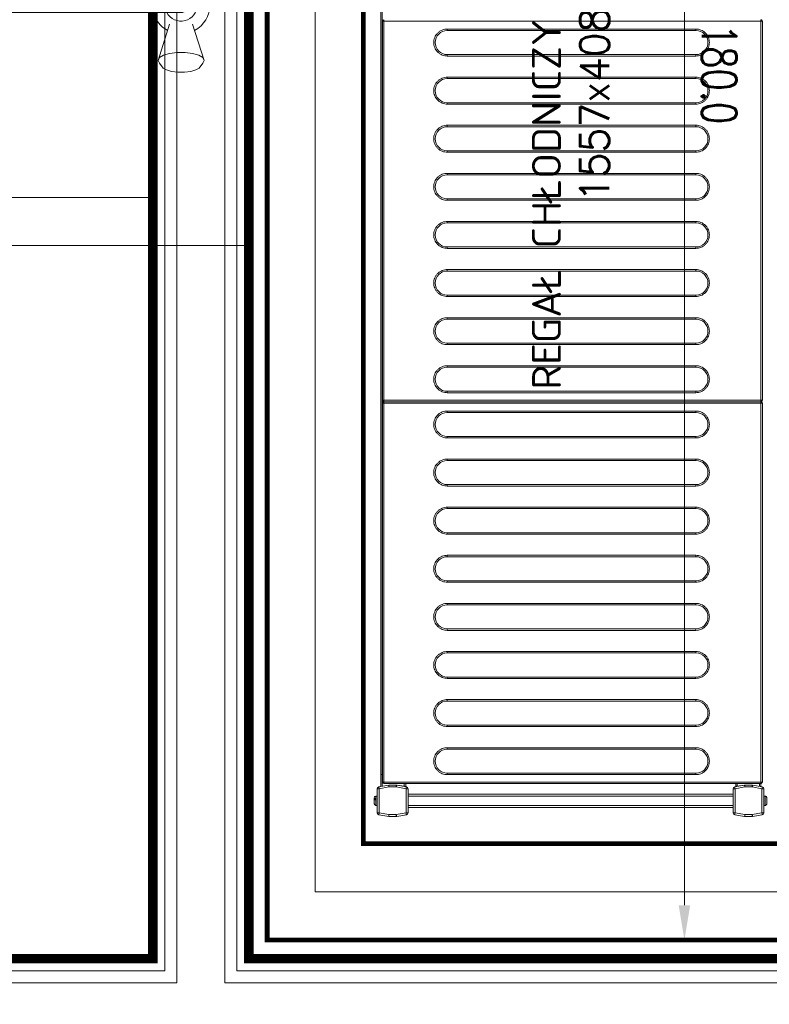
# Model space of a CAD drawing. Header units: millimetres. Extents: x -4835 to 23023, y -15404 to 3906.
# Tile 26 of 39: x -1142 to -1064, y 1288 to 1391. Entities that reach past the tile are written whole.
import ezdxf
from ezdxf.enums import TextEntityAlignment as Align

# ---------------------------------------------------------------- set-up
doc = ezdxf.new("R2010")
doc.units = ezdxf.units.MM
doc.layers.get('0').update_dxf_attribs({"lineweight": 9})
doc.layers.add('-AGP1_wymiary', color=8, linetype='Continuous', lineweight=9)
doc.layers.add('Wyposazenie Wew - Urzadzenia Sanitarne', color=6, linetype='Continuous', lineweight=9)
doc.layers.add('Budowlane - Sciany Wew', color=7, linetype='Continuous')
doc.layers.add('Ściany', color=51, linetype='Continuous')
doc.styles.add('Arch-Dim', font='romans.shx', dxfattribs={"width": 0.75})
doc.styles.add('RomanS', font='simplex.shx')
doc.linetypes.add('BATTING', pattern='A,0.0001,-0.1,[134,ltypeshp.shx,S=0.1,R=0,X=-0.1,Y=0],-0.2,[134,ltypeshp.shx,S=0.1,R=180,X=0.1,Y=0],-0.1', length=0.4001)
doc.dimstyles.new('Standard 50', dxfattribs={"dimscale": 20, "dimtxt": 0.18, "dimasz": 0.18, "dimexe": 0.18, "dimexo": 0.0625, "dimgap": 0.09, "dimtad": 1, "dimdec": 1, "dimzin": 0, "dimdsep": 46, "dimtxsty": 'Arch-Dim', "dimcen": 0.09, "dimclrd": 2, "dimclre": 2, "dimclrt": 1, "dimadec": 0, "dimazin": 0, "dimtfac": 1, "dimtdec": 1, "dimtofl": 0, "dimtmove": 0, "dimatfit": 3, "dimfxl": 1, "dimtolj": 1, "dimtzin": 0, "dimarcsym": 0})

# ---------------------------------------------------------------- blocks, each defined once
blk = doc.blocks.new('Zlew tradycyjny 13')
at = {"layer": 'Wyposazenie Wew - Urzadzenia Sanitarne'}
for p, q in [((50, 40), (0, 40)), ((0, 40), (0, 0)), ((50, 0), (50, 40)), ((18.44, 34.88), (18.24, 34.53)), ((18.96, 35.26), (18.44, 34.88)), ((19.24, 35.4), (18.96, 35.26)), ((19.52, 35.26), (19.24, 35.4)), ((22.99, 34.2), (19.24, 35.4)), ((19.77, 34.84), (19.52, 35.26)), ((19.95, 34.2), (19.77, 34.84)), ((27.01, 34.2), (30.76, 35.4)), ((30.23, 34.84), (30.05, 34.2)), ((30.48, 35.26), (30.23, 34.84)), ((30.76, 35.4), (30.48, 35.26)), ((31.04, 35.26), (30.76, 35.4)), ((31.04, 35.26), (31.56, 34.88)), ((31.76, 34.53), (31.56, 34.88)), ((18.09, 34), (18, 33.35)), ((18.24, 34.53), (18.09, 34)), ((20.05, 33.42), (19.95, 34.2)), ((30.05, 34.2), (29.95, 33.42)), ((31.91, 34), (31.76, 34.53)), ((32, 33.35), (31.91, 34)), ((18, 33.35), (18, 32.65)), ((20.05, 32.58), (20.05, 33.42)), ((24.21, 33.14), (24.21, 11.11)), ((25.79, 11.11), (25.79, 33.14)), ((29.95, 33.42), (29.95, 32.58)), ((32, 32.65), (32, 33.35)), ((18, 32.65), (18.09, 32)), ((18.09, 32), (18.24, 31.47)), ((22.99, 31.8), (19.24, 30.6)), ((19.77, 31.16), (19.95, 31.8)), ((19.95, 31.8), (20.05, 32.58)), ((27.01, 31.8), (30.76, 30.6)), ((29.95, 32.58), (30.05, 31.8)), ((30.05, 31.8), (30.23, 31.16)), ((31.76, 31.47), (31.91, 32)), ((31.91, 32), (32, 32.65)), ((18.24, 31.47), (18.44, 31.12)), ((18.96, 30.74), (18.44, 31.12)), ((18.96, 30.74), (19.24, 30.6)), ((19.24, 30.6), (19.52, 30.74)), ((19.52, 30.74), (19.77, 31.16)), ((30.23, 31.16), (30.48, 30.74)), ((30.48, 30.74), (30.76, 30.6)), ((30.76, 30.6), (31.04, 30.74)), ((31.04, 30.74), (31.56, 31.12)), ((31.56, 31.12), (31.76, 31.47)), ((5, 5), (5, 30)), ((5, 30), (45, 30)), ((45, 30), (45, 5)), ((45, 5), (5, 5)), ((0, 0), (50, 0))]:
    blk.add_line(p, q, dxfattribs=at)
for centre, radius, start, end in [((25, 33), 3, 27.9765, 152.0235), ((25, 33), 1.68, 298.0549, 241.9451), ((25, 33), 0.8, 10, 170), ((25, 33), 3, 207.9765, 254.7747), ((25, 33), 3, 285.2253, 332.0235), ((25, 11.11), 0.788, 180, 0)]:
    blk.add_arc(centre, radius, start, end, dxfattribs=at)
blk = doc.blocks.new('40GAZ_podklad_lewy')
at = {"layer": 'Budowlane - Sciany Wew', "color": 251, "linetype": 'Continuous', "lineweight": 20}
for points in [[(79.67, -844.75), (79.67, -837.25), (34.94, -837.25), (34.94, -687.25), (59.94, -687.25), (59.94, -679.75), (34.94, -679.75), (34.94, -462.25), (257.44, -462.25), (257.44, -679.75), (162.44, -679.75), (162.44, -687.25), (279.94, -687.25), (279.94, -679.75), (274.94, -679.75), (274.94, -462.3), (453.99, -462.3), (453.99, -679.75), (382.44, -679.75), (382.44, -687.25), (476.99, -687.3), (476.99, -837.25), (192.17, -837.25), (192.17, -844.75)], [(794.93, -844.75), (794.93, -837.25), (484.49, -837.25), (484.49, -649.3), (790.59, -649.3), (790.59, -574.8), (783.09, -574.8), (783.09, -641.74), (657.97, -641.74), (657.97, -462.3), (783.09, -462.3), (783.09, -472.3), (790.59, -472.3), (790.59, -452.22)], [(78.42, -843.5), (78.42, -838.5), (33.69, -838.5), (33.69, -686), (58.69, -686), (58.69, -681), (33.69, -681), (33.69, -461), (258.69, -461), (258.69, -681), (163.69, -681), (163.69, -686), (278.69, -686), (278.69, -681), (273.69, -681), (273.69, -461.05), (455.24, -461.05), (455.24, -681), (383.69, -681), (383.69, -686), (478.24, -686.05), (478.24, -838.5), (193.42, -838.5), (193.42, -843.5)], [(793.68, -843.5), (793.68, -838.5), (483.24, -838.5), (483.24, -648.05), (789.34, -648.05), (789.34, -576.05), (784.34, -576.05), (784.34, -642.99), (656.72, -642.99), (656.72, -461.05), (784.34, -461.05), (784.34, -471.05), (789.34, -471.05), (789.34, -453.47)]]:
    blk.add_lwpolyline(points, dxfattribs=at)
at = {"layer": 'Ściany', "const_width": 1}
for points in [[(80.92, -846), (80.92, -836), (36.19, -836), (36.19, -688.5), (61.19, -688.5), (61.19, -678.5), (36.19, -678.5), (36.19, -463.5), (256.19, -463.5), (256.19, -678.5), (161.19, -678.5), (161.19, -688.5), (281.19, -688.5), (281.19, -678.5), (276.19, -678.5), (276.19, -463.55), (452.74, -463.55), (452.74, -678.5), (381.19, -678.5), (381.19, -688.5), (475.74, -688.55), (475.74, -836), (190.92, -836), (190.92, -846)], [(796.18, -846), (796.18, -836), (485.74, -836), (485.74, -650.55), (791.84, -650.55), (791.84, -573.55), (781.84, -573.55), (781.84, -640.49), (659.22, -640.5), (659.22, -463.55), (781.84, -463.55), (781.84, -473.55), (791.84, -473.55), (791.84, -450.97)]]:
    blk.add_lwpolyline(points, dxfattribs=at)
blk = doc.blocks.new('*D491')
at = {"layer": '-AGP1_wymiary', "color": 2, "lineweight": -2}
for p, q in [((0, 1.25), (0, 46.97)), ((180, 1.25), (180, 46.97)), ((176.4, 43.37), (3.6, 43.37))]:
    blk.add_line(p, q, dxfattribs=at)
at = {"layer": '-AGP1_wymiary', "color": 2}
for points in [[(3.6, 43.97), (3.6, 42.77), (0, 43.37)], [(176.4, 42.77), (176.4, 43.97), (180, 43.37)]]:
    blk.add_solid(points, dxfattribs=at)
at = {"layer": 'Defpoints', "color": 0}
for p in [(0, 43.37), (0, 0), (180, 0)]:
    blk.add_point(p, dxfattribs=at)
at = {"layer": '-AGP1_wymiary', "color": 1, "insert": (90, 46.97), "char_height": 3.6, "attachment_point": 5, "style": 'Arch-Dim'}
blk.add_mtext('\\A1;180.0', dxfattribs=at)
blk = doc.blocks.new('*D494')
at = {"layer": '-AGP1_wymiary', "color": 2, "lineweight": -2}
for p, q in [((0, 1.25), (0, 46.97)), ((180, 1.25), (180, 46.97)), ((176.4, 43.37), (3.6, 43.37))]:
    blk.add_line(p, q, dxfattribs=at)
at = {"layer": '-AGP1_wymiary', "color": 2}
for points in [[(3.6, 43.97), (3.6, 42.77), (0, 43.37)], [(176.4, 42.77), (176.4, 43.97), (180, 43.37)]]:
    blk.add_solid(points, dxfattribs=at)
at = {"layer": 'Defpoints', "color": 0}
for p in [(0, 43.37), (0, 0), (180, 0)]:
    blk.add_point(p, dxfattribs=at)
at = {"layer": '-AGP1_wymiary', "color": 1, "insert": (90, 46.97), "char_height": 3.6, "attachment_point": 5, "style": 'Arch-Dim'}
blk.add_mtext('\\A1;180.0', dxfattribs=at)
blk = doc.blocks.new('*U290')
at = {"lineweight": 15}
for p, q in [((1.73, 0), (1.82, 0)), ((0.18, -0.47), (0, -1.51)), ((0.18, -0.47), (0, -1.5)), ((0.38, -0.51), (0.2, -1.53)), ((2.9, -0.3), (0.38, -0.3)), ((0.38, -0.31), (0.38, -0.51)), ((2.9, -0.31), (0.38, -0.31)), ((2.9, -0.51), (0.38, -0.51)), ((1.17, -0.15), (1.17, -0.3)), ((2.12, -0.15), (1.17, -0.15)), ((1.88, -0.12), (1.76, -0.12)), ((2.12, -0.3), (2.12, -0.15)), ((2.9, -0.51), (2.9, -0.31)), ((3.08, -1.53), (2.9, -0.51)), ((3.28, -1.51), (3.1, -0.47)), ((3.28, -1.5), (3.1, -0.47)), ((4.38, -0.68), (3.14, -0.68)), ((4.38, -0.82), (3.16, -0.82)), ((3.58, -0.99), (3.43, -0.99)), ((3.43, -0.99), (3.43, -40.19)), ((3.58, -0.88), (3.58, -0.84)), ((42.98, -0.84), (3.58, -0.84)), ((3.58, -0.99), (3.58, -0.88)), ((3.58, -0.99), (3.58, -40.19)), ((42.98, -0.99), (3.58, -0.99)), ((4.38, -0.68), (151.28, -0.68)), ((4.38, -0.82), (4.38, -0.68)), ((4.38, -0.82), (151.28, -0.82)), ((4.38, -0.84), (4.38, -0.82)), ((42.98, -0.84), (42.98, -0.88)), ((42.98, -0.88), (42.98, -0.99)), ((42.98, -40.19), (42.98, -0.99)), ((43.13, -0.99), (42.98, -0.99)), ((43.13, -40.19), (43.13, -0.99)), ((43.28, -0.99), (43.13, -0.99)), ((43.28, -0.88), (43.28, -0.84)), ((82.68, -0.84), (43.28, -0.84)), ((43.28, -0.99), (43.28, -0.88)), ((43.28, -0.99), (43.28, -40.19)), ((82.68, -0.99), (43.28, -0.99)), ((82.68, -0.84), (82.68, -0.88)), ((82.68, -0.88), (82.68, -0.99)), ((82.68, -40.19), (82.68, -0.99)), ((82.83, -0.99), (82.68, -0.99)), ((0, -1.5), (0, -2.3)), ((0, -1.51), (0, -2.29)), ((0.2, -1.53), (0.2, -2.29)), ((3.08, -2.29), (3.08, -1.53)), ((3.28, -1.51), (3.28, -1.5)), ((3.28, -2.29), (3.28, -1.51)), ((0, -2.29), (0.2, -2.29)), ((0, -2.3), (0, -2.3)), ((0, -2.33), (0.18, -3.34)), ((0.2, -2.29), (0.38, -3.31)), ((2.9, -3.31), (3.08, -2.29)), ((3.08, -2.29), (3.28, -2.29)), ((3.1, -3.34), (3.28, -2.33)), ((3.28, -2.38), (3.15, -3.12)), ((3.28, -2.3), (3.28, -2.29)), ((3.28, -2.3), (3.28, -2.38)), ((3.28, -2.3), (3.28, -2.3)), ((0.38, -3.31), (2.9, -3.31)), ((0.38, -3.31), (0.38, -3.51)), ((0.38, -3.51), (2.9, -3.51)), ((0.94, -3.51), (0.94, -37.3)), ((1.14, -3.51), (1.14, -37.3)), ((2.14, -3.51), (2.14, -37.3)), ((2.34, -3.51), (2.34, -37.3)), ((2.9, -3.51), (2.9, -3.31)), ((3.43, -3.28), (3.12, -3.28)), ((3.43, -3.12), (3.15, -3.12)), ((0.18, -37.47), (0, -38.5)), ((0, -38.5), (0.18, -37.47)), ((0.38, -37.5), (0.2, -38.52)), ((0.38, -37.3), (0.38, -37.5)), ((2.9, -37.3), (0.38, -37.3)), ((2.9, -37.5), (0.38, -37.5)), ((2.9, -37.5), (2.9, -37.3)), ((3.08, -38.52), (2.9, -37.5)), ((3.28, -38.5), (3.1, -37.47)), ((3.43, -37.58), (3.12, -37.58)), ((3.15, -37.73), (3.28, -38.48)), ((3.43, -37.73), (3.15, -37.73)), ((0, -38.5), (0, -39.28)), ((0, -39.3), (0, -38.5)), ((0.2, -38.52), (0.2, -39.28)), ((3.08, -39.28), (3.08, -38.52)), ((3.28, -38.48), (3.28, -38.5)), ((3.28, -39.28), (3.28, -38.5)), ((0, -39.28), (0.2, -39.28)), ((0.18, -40.33), (0, -39.3)), ((0, -39.32), (0.18, -40.33)), ((0.2, -39.28), (0.38, -40.3)), ((2.9, -40.3), (3.08, -39.28)), ((3.08, -39.28), (3.28, -39.28)), ((3.1, -40.33), (3.28, -39.32)), ((3.28, -39.28), (3.28, -39.3)), ((3.28, -39.3), (3.28, -39.32)), ((0.38, -40.3), (2.9, -40.3)), ((0.38, -40.3), (0.38, -40.5)), ((0.38, -40.5), (2.9, -40.5)), ((1.17, -40.5), (1.17, -40.65)), ((1.17, -40.65), (2.12, -40.65)), ((1.17, -40.68), (1.17, -40.68)), ((2.11, -40.68), (2.11, -40.68)), ((2.12, -40.65), (2.12, -40.5)), ((2.9, -40.5), (2.9, -40.3)), ((3.43, -40.18), (3.13, -40.18)), ((3.43, -40.03), (3.16, -40.03)), ((3.43, -40.19), (3.58, -40.19)), ((3.58, -40.19), (42.98, -40.19)), ((3.58, -40.19), (3.58, -40.33)), ((3.58, -40.33), (3.58, -40.34)), ((3.58, -40.34), (42.98, -40.34)), ((42.98, -40.19), (43.13, -40.19)), ((42.98, -40.33), (42.98, -40.19)), ((42.98, -40.34), (42.98, -40.33)), ((43.13, -40.19), (43.28, -40.19)), ((43.28, -40.19), (82.68, -40.19)), ((43.28, -40.19), (43.28, -40.33)), ((43.28, -40.33), (43.28, -40.34)), ((43.28, -40.34), (82.68, -40.34)), ((82.68, -40.19), (82.83, -40.19)), ((82.68, -40.33), (82.68, -40.19)), ((82.68, -40.34), (82.68, -40.33))]:
    blk.add_line(p, q, dxfattribs=at)
at = {"color": 253, "lineweight": 15, "true_color": 0xa6a6a6}
for p, q in [((4.36, -33.44), (4.36, -7.59)), ((4.36, -7.59), (4.51, -7.59)), ((4.51, -33.44), (4.51, -7.59)), ((7.01, -7.59), (7.01, -33.44)), ((7.16, -7.59), (7.01, -7.59)), ((7.16, -7.59), (7.16, -33.44)), ((9.36, -33.44), (9.36, -7.59)), ((9.36, -7.59), (9.51, -7.59)), ((9.51, -33.44), (9.51, -7.59)), ((12.01, -7.59), (12.01, -33.44)), ((12.16, -7.59), (12.01, -7.59)), ((12.16, -7.59), (12.16, -33.44)), ((14.36, -33.44), (14.36, -7.59)), ((14.36, -7.59), (14.51, -7.59)), ((14.51, -33.44), (14.51, -7.59)), ((17.01, -7.59), (17.01, -33.44)), ((17.16, -7.59), (17.01, -7.59)), ((17.16, -7.59), (17.16, -33.44)), ((19.36, -33.44), (19.36, -7.59)), ((19.36, -7.59), (19.51, -7.59)), ((19.51, -33.44), (19.51, -7.59)), ((22.01, -7.59), (22.01, -33.44)), ((22.16, -7.59), (22.01, -7.59)), ((22.16, -7.59), (22.16, -33.44)), ((24.36, -33.44), (24.36, -7.59)), ((24.36, -7.59), (24.51, -7.59)), ((24.51, -33.44), (24.51, -7.59)), ((27.01, -7.59), (27.01, -33.44)), ((27.16, -7.59), (27.01, -7.59)), ((27.16, -7.59), (27.16, -33.44)), ((29.36, -33.44), (29.36, -7.59)), ((29.36, -7.59), (29.51, -7.59)), ((29.51, -33.44), (29.51, -7.59)), ((32.01, -7.59), (32.01, -33.44)), ((32.16, -7.59), (32.01, -7.59)), ((32.16, -7.59), (32.16, -33.44)), ((34.36, -33.44), (34.36, -7.59)), ((34.36, -7.59), (34.51, -7.59)), ((34.51, -33.44), (34.51, -7.59)), ((37.01, -7.59), (37.01, -33.44)), ((37.16, -7.59), (37.01, -7.59)), ((37.16, -7.59), (37.16, -33.44)), ((39.36, -33.44), (39.36, -7.59)), ((39.36, -7.59), (39.51, -7.59)), ((39.51, -33.44), (39.51, -7.59)), ((42.01, -7.59), (42.01, -33.44)), ((42.16, -7.59), (42.01, -7.59)), ((42.16, -7.59), (42.16, -33.44)), ((44.06, -33.44), (44.06, -7.59)), ((44.06, -7.59), (44.21, -7.59)), ((44.21, -33.44), (44.21, -7.59)), ((46.71, -7.59), (46.71, -33.44)), ((46.86, -7.59), (46.71, -7.59)), ((46.86, -7.59), (46.86, -33.44)), ((49.06, -33.44), (49.06, -7.59)), ((49.06, -7.59), (49.21, -7.59)), ((49.21, -33.44), (49.21, -7.59)), ((51.71, -7.59), (51.71, -33.44)), ((51.86, -7.59), (51.71, -7.59)), ((51.86, -7.59), (51.86, -33.44)), ((54.06, -33.44), (54.06, -7.59)), ((54.06, -7.59), (54.21, -7.59)), ((54.21, -33.44), (54.21, -7.59)), ((56.71, -7.59), (56.71, -33.44)), ((56.86, -7.59), (56.71, -7.59)), ((56.86, -7.59), (56.86, -33.44)), ((59.06, -33.44), (59.06, -7.59)), ((59.06, -7.59), (59.21, -7.59)), ((59.21, -33.44), (59.21, -7.59)), ((61.71, -7.59), (61.71, -33.44)), ((61.86, -7.59), (61.71, -7.59)), ((61.86, -7.59), (61.86, -33.44)), ((64.06, -33.44), (64.06, -7.59)), ((64.06, -7.59), (64.21, -7.59)), ((64.21, -33.44), (64.21, -7.59)), ((66.71, -7.59), (66.71, -33.44)), ((66.86, -7.59), (66.71, -7.59)), ((66.86, -7.59), (66.86, -33.44)), ((69.06, -33.44), (69.06, -7.59)), ((69.06, -7.59), (69.21, -7.59)), ((69.21, -33.44), (69.21, -7.59)), ((71.71, -7.59), (71.71, -33.44)), ((71.86, -7.59), (71.71, -7.59)), ((71.86, -7.59), (71.86, -33.44)), ((74.06, -33.44), (74.06, -7.59)), ((74.06, -7.59), (74.21, -7.59)), ((74.21, -33.44), (74.21, -7.59)), ((76.71, -7.59), (76.71, -33.44)), ((76.86, -7.59), (76.71, -7.59)), ((76.86, -7.59), (76.86, -33.44)), ((79.06, -33.44), (79.06, -7.59)), ((79.06, -7.59), (79.21, -7.59)), ((79.21, -33.44), (79.21, -7.59)), ((81.71, -7.59), (81.71, -33.44)), ((81.86, -7.59), (81.71, -7.59)), ((81.86, -7.59), (81.86, -33.44)), ((4.51, -33.44), (4.36, -33.44)), ((7.16, -33.44), (7.01, -33.44)), ((9.51, -33.44), (9.36, -33.44)), ((12.16, -33.44), (12.01, -33.44)), ((14.51, -33.44), (14.36, -33.44)), ((17.16, -33.44), (17.01, -33.44)), ((19.51, -33.44), (19.36, -33.44)), ((22.16, -33.44), (22.01, -33.44)), ((24.51, -33.44), (24.36, -33.44)), ((27.16, -33.44), (27.01, -33.44)), ((29.51, -33.44), (29.36, -33.44)), ((32.16, -33.44), (32.01, -33.44)), ((34.51, -33.44), (34.36, -33.44)), ((37.16, -33.44), (37.01, -33.44)), ((39.51, -33.44), (39.36, -33.44)), ((42.16, -33.44), (42.01, -33.44)), ((44.21, -33.44), (44.06, -33.44)), ((46.86, -33.44), (46.71, -33.44)), ((49.21, -33.44), (49.06, -33.44)), ((51.86, -33.44), (51.71, -33.44)), ((54.21, -33.44), (54.06, -33.44)), ((56.86, -33.44), (56.71, -33.44)), ((59.21, -33.44), (59.06, -33.44)), ((61.86, -33.44), (61.71, -33.44)), ((64.21, -33.44), (64.06, -33.44)), ((66.86, -33.44), (66.71, -33.44)), ((69.21, -33.44), (69.06, -33.44)), ((71.86, -33.44), (71.71, -33.44)), ((74.21, -33.44), (74.06, -33.44)), ((76.86, -33.44), (76.71, -33.44)), ((79.21, -33.44), (79.06, -33.44)), ((81.86, -33.44), (81.71, -33.44))]:
    blk.add_line(p, q, dxfattribs=at)
at = {"lineweight": 15, "flags": 128}
for points in [[(0.38, -0.51), (0.34, -0.5), (0.3, -0.5), (0.27, -0.49), (0.24, -0.48), (0.22, -0.48), (0.2, -0.48), (0.19, -0.47), (0.18, -0.47)], [(3.1, -0.47), (3.1, -0.47), (3.09, -0.48), (3.07, -0.48), (3.04, -0.48), (3.01, -0.49), (2.98, -0.5), (2.94, -0.5), (2.9, -0.51)], [(0, -1.51), (0, -1.51), (0.01, -1.51), (0.03, -1.51), (0.05, -1.51), (0.07, -1.52), (0.1, -1.52), (0.13, -1.52), (0.17, -1.52), (0.2, -1.53)], [(3.08, -1.53), (3.12, -1.52), (3.16, -1.52), (3.19, -1.52), (3.22, -1.51), (3.25, -1.51), (3.27, -1.51), (3.28, -1.51), (3.28, -1.51)], [(0.2, -2.29), (0.16, -2.3), (0.12, -2.3), (0.09, -2.31), (0.06, -2.32), (0.04, -2.32), (0.02, -2.32), (0.01, -2.33), (0, -2.33)], [(3.28, -2.33), (3.28, -2.33), (3.27, -2.32), (3.25, -2.32), (3.22, -2.32), (3.19, -2.31), (3.16, -2.3), (3.12, -2.3), (3.08, -2.29)], [(0.18, -3.34), (0.19, -3.34), (0.2, -3.34), (0.22, -3.34), (0.24, -3.33), (0.27, -3.33), (0.3, -3.32), (0.34, -3.32), (0.38, -3.31)], [(2.9, -3.31), (2.94, -3.32), (2.98, -3.32), (3.01, -3.33), (3.04, -3.33), (3.07, -3.34), (3.09, -3.34), (3.1, -3.34), (3.1, -3.34)], [(3.15, -3.12), (3.15, -3.15), (3.14, -3.18), (3.14, -3.21), (3.13, -3.23), (3.13, -3.25), (3.13, -3.26), (3.13, -3.27), (3.12, -3.28)], [(0.38, -37.5), (0.34, -37.49), (0.3, -37.49), (0.27, -37.48), (0.24, -37.48), (0.22, -37.47), (0.2, -37.47), (0.19, -37.47), (0.18, -37.47)], [(3.1, -37.47), (3.1, -37.47), (3.09, -37.47), (3.07, -37.47), (3.04, -37.48), (3.01, -37.48), (2.98, -37.49), (2.94, -37.49), (2.9, -37.5)], [(3.12, -37.58), (3.13, -37.58), (3.13, -37.59), (3.13, -37.6), (3.13, -37.62), (3.14, -37.64), (3.14, -37.67), (3.15, -37.7), (3.15, -37.73)], [(0, -38.5), (0, -38.5), (0.02, -38.5), (0.03, -38.5), (0.06, -38.51), (0.09, -38.51), (0.12, -38.51), (0.16, -38.51), (0.2, -38.52)], [(3.08, -38.52), (3.12, -38.51), (3.15, -38.51), (3.18, -38.51), (3.21, -38.51), (3.24, -38.5), (3.26, -38.5), (3.27, -38.5), (3.28, -38.5), (3.28, -38.5)], [(0.2, -39.28), (0.16, -39.29), (0.12, -39.3), (0.09, -39.3), (0.06, -39.31), (0.04, -39.31), (0.02, -39.31), (0.01, -39.32), (0, -39.32)], [(3.28, -39.32), (3.28, -39.32), (3.27, -39.31), (3.25, -39.31), (3.22, -39.31), (3.19, -39.3), (3.16, -39.3), (3.12, -39.29), (3.08, -39.28)], [(0.18, -40.33), (0.19, -40.33), (0.2, -40.33), (0.22, -40.33), (0.24, -40.32), (0.27, -40.32), (0.3, -40.31), (0.34, -40.31), (0.38, -40.3)], [(2.9, -40.3), (2.94, -40.31), (2.98, -40.31), (3.01, -40.32), (3.04, -40.32), (3.07, -40.33), (3.09, -40.33), (3.1, -40.33), (3.1, -40.33)]]:
    blk.add_lwpolyline(points, dxfattribs=at)
at = {"lineweight": 15}
for centre, radius, start, end in [((0.38, -0.5), 0.2, 90, 170), ((0.38, -0.51), 0.2, 90, 170), ((1.32, -0.15), 0.15, 90, 180), ((1.97, -0.15), 0.15, 0, 90), ((2.9, -0.5), 0.2, 10, 90), ((2.9, -0.51), 0.2, 10, 90), ((3.58, -0.99), 0.15, 90, 180), ((42.98, -0.99), 0.15, 0, 90), ((43.28, -0.99), 0.15, 90, 180), ((82.68, -0.99), 0.15, 0, 90), ((0.2, -2.29), 0.2, 180, 190), ((3.08, -2.29), 0.2, 350, 0), ((0.38, -3.31), 0.2, 190, 270), ((2.9, -3.31), 0.2, 270, 350), ((0.38, -37.5), 0.2, 90, 170), ((0.38, -37.5), 0.2, 90, 170), ((2.9, -37.5), 0.2, 10, 90), ((0.2, -39.28), 0.2, 180, 190), ((3.08, -39.28), 0.2, 350, 0), ((0.38, -40.3), 0.2, 190, 270), ((0.38, -40.3), 0.2, 190, 270), ((1.32, -40.65), 0.15, 180, 191.537), ((1.97, -40.65), 0.15, 348.463, 0), ((2.9, -40.3), 0.2, 270, 350)]:
    blk.add_arc(centre, radius, start, end, dxfattribs=at)
at = {"color": 253, "lineweight": 15, "true_color": 0xa6a6a6}
for centre, start, end in [((5.76, -7.59), 0, 180), ((10.76, -7.59), 0, 180), ((15.76, -7.59), 0, 180), ((20.76, -7.59), 0, 180), ((25.76, -7.59), 0, 180), ((30.76, -7.59), 0, 180), ((35.76, -7.59), 0, 180), ((40.76, -7.59), 0, 180), ((45.46, -7.59), 0, 180), ((50.46, -7.59), 0, 180), ((55.46, -7.59), 0, 180), ((60.46, -7.59), 0, 180), ((65.46, -7.59), 0, 180), ((70.46, -7.59), 0, 180), ((75.46, -7.59), 0, 180), ((80.46, -7.59), 0, 180), ((5.76, -33.44), 180, 0), ((10.76, -33.44), 180, 0), ((15.76, -33.44), 180, 0), ((20.76, -33.44), 180, 0), ((25.76, -33.44), 180, 0), ((30.76, -33.44), 180, 0), ((35.76, -33.44), 180, 0), ((40.76, -33.44), 180, 0), ((45.46, -33.44), 180, 0), ((50.46, -33.44), 180, 0), ((55.46, -33.44), 180, 0), ((60.46, -33.44), 180, 0), ((65.46, -33.44), 180, 0), ((70.46, -33.44), 180, 0), ((75.46, -33.44), 180, 0), ((80.46, -33.44), 180, 0)]:
    blk.add_arc(centre, 1.25, start, end, dxfattribs=at)
at = {"lineweight": 15}
for points, knots in [([(1.71, 0), (1.67, 0), (1.6, 0), (1.49, 0), (1.39, 0), (1.34, 0), (1.31, 0), (1.32, 0), (1.32, 0)], [0, 0, 0, 0, 0.188945, 0.389816, 0.590684, 0.779625, 0.968579, 1, 1, 1, 1]), ([(1.76, -0.12), (1.76, -0.1), (1.76, -0.07), (1.75, -0.03), (1.73, -0.01), (1.72, 0), (1.71, 0)], [0, 0, 0, 0, 0.243636, 0.487267, 0.73198, 1, 1, 1, 1]), ([(1.92, 0), (1.91, 0), (1.89, 0), (1.85, 0), (1.82, 0)], [0, 0, 0, 0, 0.31192, 1, 1, 1, 1]), ([(1.82, 0), (1.83, 0), (1.84, -0.01), (1.86, -0.03), (1.87, -0.07), (1.87, -0.1), (1.88, -0.12)], [0, 0, 0, 0, 0.250222, 0.500532, 0.748158, 1, 1, 1, 1]), ([(1.17, -40.68), (1.18, -40.7), (1.19, -40.73), (1.22, -40.77), (1.27, -40.79), (1.3, -40.8), (1.32, -40.8)], [0, 0, 0, 0, 0.243643, 0.487245, 0.731956, 1, 1, 1, 1]), ([(1.32, -40.8), (1.33, -40.8), (1.35, -40.8), (1.43, -40.8), (1.53, -40.8), (1.64, -40.8), (1.75, -40.8), (1.85, -40.8), (1.93, -40.8), (1.95, -40.8), (1.96, -40.8)], [0, 0, 0, 0, 0.121175, 0.250001, 0.378823, 0.5, 0.621177, 0.749999, 0.878825, 1, 1, 1, 1]), ([(1.96, -40.8), (1.98, -40.8), (2.01, -40.79), (2.06, -40.77), (2.09, -40.73), (2.1, -40.7), (2.11, -40.68)], [0, 0, 0, 0, 0.250219, 0.500551, 0.74815, 1, 1, 1, 1]), ([(3.43, -40.18), (3.44, -40.2), (3.44, -40.24), (3.47, -40.28), (3.5, -40.3), (3.52, -40.32), (3.55, -40.33), (3.57, -40.33), (3.58, -40.33)], [0, 0, 0, 0, 0.238266, 0.485424, 0.612038, 0.739974, 0.869231, 1, 1, 1, 1]), ([(42.98, -40.33), (42.99, -40.33), (43.01, -40.33), (43.04, -40.32), (43.07, -40.3), (43.1, -40.28), (43.13, -40.24), (43.13, -40.2), (43.13, -40.18)], [0, 0, 0, 0, 0.130769, 0.260022, 0.387963, 0.514577, 0.761736, 1, 1, 1, 1]), ([(43.13, -40.18), (43.14, -40.2), (43.14, -40.24), (43.17, -40.28), (43.2, -40.3), (43.22, -40.32), (43.25, -40.33), (43.27, -40.33), (43.28, -40.33)], [0, 0, 0, 0, 0.238268, 0.485429, 0.612034, 0.739976, 0.86923, 1, 1, 1, 1]), ([(82.68, -40.33), (82.69, -40.33), (82.71, -40.33), (82.74, -40.32), (82.77, -40.3), (82.8, -40.28), (82.83, -40.24), (82.83, -40.2), (82.83, -40.18)], [0, 0, 0, 0, 0.130758, 0.260025, 0.387956, 0.514571, 0.761733, 1, 1, 1, 1])]:
    blk.add_open_spline(points, degree=3, knots=knots, dxfattribs=at)
at = {"color": 253, "lineweight": 15, "true_color": 0xa6a6a6}
for points, knots in [([(4.36, -7.59), (4.37, -7.5), (4.38, -7.32), (4.45, -7.06), (4.58, -6.81), (4.77, -6.59), (4.99, -6.41), (5.24, -6.28), (5.5, -6.2), (5.76, -6.18), (6.02, -6.2), (6.29, -6.28), (6.54, -6.41), (6.76, -6.59), (6.94, -6.81), (7.07, -7.06), (7.15, -7.32), (7.16, -7.5), (7.16, -7.59)], [0, 0, 0, 0, 0.058258, 0.120006, 0.18432, 0.25, 0.315679, 0.379994, 0.441742, 0.5, 0.558258, 0.620006, 0.684321, 0.75, 0.81568, 0.879994, 0.941742, 1, 1, 1, 1]), ([(9.36, -7.59), (9.37, -7.5), (9.38, -7.32), (9.45, -7.06), (9.58, -6.81), (9.77, -6.59), (9.99, -6.41), (10.24, -6.28), (10.5, -6.2), (10.76, -6.18), (11.02, -6.2), (11.29, -6.28), (11.54, -6.41), (11.76, -6.59), (11.94, -6.81), (12.07, -7.06), (12.15, -7.32), (12.16, -7.5), (12.16, -7.59)], [0, 0, 0, 0, 0.058258, 0.120006, 0.18432, 0.25, 0.315679, 0.379994, 0.441742, 0.5, 0.558258, 0.620006, 0.684321, 0.75, 0.81568, 0.879994, 0.941742, 1, 1, 1, 1]), ([(14.36, -7.59), (14.37, -7.5), (14.38, -7.32), (14.45, -7.06), (14.58, -6.81), (14.77, -6.59), (14.99, -6.41), (15.24, -6.28), (15.5, -6.2), (15.76, -6.18), (16.02, -6.2), (16.29, -6.28), (16.54, -6.41), (16.76, -6.59), (16.94, -6.81), (17.07, -7.06), (17.15, -7.32), (17.16, -7.5), (17.16, -7.59)], [0, 0, 0, 0, 0.058258, 0.120006, 0.18432, 0.25, 0.315679, 0.379994, 0.441742, 0.5, 0.558258, 0.620006, 0.684321, 0.75, 0.81568, 0.879994, 0.941742, 1, 1, 1, 1]), ([(19.36, -7.59), (19.37, -7.5), (19.38, -7.32), (19.45, -7.06), (19.58, -6.81), (19.77, -6.59), (19.99, -6.41), (20.24, -6.28), (20.5, -6.2), (20.76, -6.18), (21.02, -6.2), (21.29, -6.28), (21.54, -6.41), (21.76, -6.59), (21.94, -6.81), (22.07, -7.06), (22.15, -7.32), (22.16, -7.5), (22.16, -7.59)], [0, 0, 0, 0, 0.058258, 0.120006, 0.18432, 0.25, 0.315679, 0.379994, 0.441742, 0.5, 0.558258, 0.620006, 0.684321, 0.75, 0.81568, 0.879994, 0.941742, 1, 1, 1, 1]), ([(24.36, -7.59), (24.37, -7.5), (24.38, -7.32), (24.45, -7.06), (24.58, -6.81), (24.77, -6.59), (24.99, -6.41), (25.24, -6.28), (25.5, -6.2), (25.76, -6.18), (26.02, -6.2), (26.29, -6.28), (26.54, -6.41), (26.76, -6.59), (26.94, -6.81), (27.07, -7.06), (27.15, -7.32), (27.16, -7.5), (27.16, -7.59)], [0, 0, 0, 0, 0.058258, 0.120006, 0.18432, 0.25, 0.315679, 0.379994, 0.441742, 0.5, 0.558258, 0.620006, 0.68432, 0.75, 0.81568, 0.879994, 0.941742, 1, 1, 1, 1]), ([(29.36, -7.59), (29.37, -7.5), (29.38, -7.32), (29.45, -7.06), (29.58, -6.81), (29.77, -6.59), (29.99, -6.41), (30.24, -6.28), (30.5, -6.2), (30.76, -6.18), (31.02, -6.2), (31.29, -6.28), (31.54, -6.41), (31.76, -6.59), (31.94, -6.81), (32.07, -7.06), (32.15, -7.32), (32.16, -7.5), (32.16, -7.59)], [0, 0, 0, 0, 0.058258, 0.120006, 0.18432, 0.25, 0.315679, 0.379994, 0.441742, 0.5, 0.558258, 0.620006, 0.684321, 0.75, 0.81568, 0.879994, 0.941742, 1, 1, 1, 1]), ([(34.36, -7.59), (34.37, -7.5), (34.38, -7.32), (34.45, -7.06), (34.58, -6.81), (34.77, -6.59), (34.99, -6.41), (35.24, -6.28), (35.5, -6.2), (35.76, -6.18), (36.02, -6.2), (36.29, -6.28), (36.54, -6.41), (36.76, -6.59), (36.94, -6.81), (37.07, -7.06), (37.15, -7.32), (37.16, -7.5), (37.16, -7.59)], [0, 0, 0, 0, 0.058258, 0.120006, 0.18432, 0.25, 0.315679, 0.379994, 0.441742, 0.5, 0.558258, 0.620006, 0.684321, 0.75, 0.81568, 0.879994, 0.941742, 1, 1, 1, 1]), ([(39.36, -7.59), (39.37, -7.5), (39.38, -7.32), (39.45, -7.06), (39.58, -6.81), (39.77, -6.59), (39.99, -6.41), (40.24, -6.28), (40.5, -6.2), (40.76, -6.18), (41.02, -6.2), (41.29, -6.28), (41.54, -6.41), (41.76, -6.59), (41.94, -6.81), (42.07, -7.06), (42.15, -7.32), (42.16, -7.5), (42.16, -7.59)], [0, 0, 0, 0, 0.058258, 0.120006, 0.18432, 0.25, 0.315679, 0.379994, 0.441742, 0.5, 0.558258, 0.620006, 0.684321, 0.75, 0.81568, 0.879994, 0.941742, 1, 1, 1, 1]), ([(44.06, -7.59), (44.07, -7.5), (44.08, -7.32), (44.15, -7.06), (44.28, -6.81), (44.47, -6.59), (44.69, -6.41), (44.94, -6.28), (45.2, -6.2), (45.46, -6.18), (45.72, -6.2), (45.99, -6.28), (46.24, -6.41), (46.46, -6.59), (46.64, -6.81), (46.77, -7.06), (46.85, -7.32), (46.86, -7.5), (46.86, -7.59)], [0, 0, 0, 0, 0.058258, 0.120006, 0.18432, 0.25, 0.31568, 0.379994, 0.441742, 0.5, 0.558258, 0.620006, 0.68432, 0.75, 0.81568, 0.879994, 0.941742, 1, 1, 1, 1]), ([(49.06, -7.59), (49.07, -7.5), (49.08, -7.32), (49.15, -7.06), (49.28, -6.81), (49.47, -6.59), (49.69, -6.41), (49.94, -6.28), (50.2, -6.2), (50.46, -6.18), (50.72, -6.2), (50.99, -6.28), (51.24, -6.41), (51.46, -6.59), (51.64, -6.81), (51.77, -7.06), (51.85, -7.32), (51.86, -7.5), (51.86, -7.59)], [0, 0, 0, 0, 0.058258, 0.120006, 0.18432, 0.25, 0.315679, 0.379995, 0.441742, 0.5, 0.558258, 0.620005, 0.684321, 0.75, 0.81568, 0.879994, 0.941742, 1, 1, 1, 1]), ([(54.06, -7.59), (54.07, -7.5), (54.08, -7.32), (54.15, -7.06), (54.28, -6.81), (54.47, -6.59), (54.69, -6.41), (54.94, -6.28), (55.2, -6.2), (55.46, -6.18), (55.72, -6.2), (55.99, -6.28), (56.24, -6.41), (56.46, -6.59), (56.64, -6.81), (56.77, -7.06), (56.85, -7.32), (56.86, -7.5), (56.86, -7.59)], [0, 0, 0, 0, 0.058258, 0.120006, 0.18432, 0.25, 0.31568, 0.379994, 0.441742, 0.5, 0.558258, 0.620006, 0.68432, 0.75, 0.81568, 0.879994, 0.941742, 1, 1, 1, 1]), ([(59.06, -7.59), (59.07, -7.5), (59.08, -7.32), (59.15, -7.06), (59.28, -6.81), (59.47, -6.59), (59.69, -6.41), (59.94, -6.28), (60.2, -6.2), (60.46, -6.18), (60.72, -6.2), (60.99, -6.28), (61.24, -6.41), (61.46, -6.59), (61.64, -6.81), (61.77, -7.06), (61.85, -7.32), (61.86, -7.5), (61.86, -7.59)], [0, 0, 0, 0, 0.058258, 0.120006, 0.18432, 0.25, 0.315679, 0.379995, 0.441742, 0.5, 0.558258, 0.620006, 0.684321, 0.75, 0.81568, 0.879994, 0.941742, 1, 1, 1, 1]), ([(64.06, -7.59), (64.07, -7.5), (64.08, -7.32), (64.15, -7.06), (64.28, -6.81), (64.47, -6.59), (64.69, -6.41), (64.94, -6.28), (65.2, -6.2), (65.46, -6.18), (65.72, -6.2), (65.99, -6.28), (66.24, -6.41), (66.46, -6.59), (66.64, -6.81), (66.77, -7.06), (66.85, -7.32), (66.86, -7.5), (66.86, -7.59)], [0, 0, 0, 0, 0.058258, 0.120006, 0.18432, 0.25, 0.315679, 0.379995, 0.441741, 0.5, 0.558258, 0.620006, 0.68432, 0.75, 0.81568, 0.879994, 0.941742, 1, 1, 1, 1]), ([(69.06, -7.59), (69.07, -7.5), (69.08, -7.32), (69.15, -7.06), (69.28, -6.81), (69.47, -6.59), (69.69, -6.41), (69.94, -6.28), (70.2, -6.2), (70.46, -6.18), (70.72, -6.2), (70.99, -6.28), (71.24, -6.41), (71.46, -6.59), (71.64, -6.81), (71.77, -7.06), (71.85, -7.32), (71.86, -7.5), (71.86, -7.59)], [0, 0, 0, 0, 0.058258, 0.120006, 0.184321, 0.25, 0.31568, 0.379994, 0.441742, 0.5, 0.558259, 0.620005, 0.68432, 0.75, 0.815679, 0.879994, 0.941742, 1, 1, 1, 1]), ([(74.06, -7.59), (74.07, -7.5), (74.08, -7.32), (74.15, -7.06), (74.28, -6.81), (74.47, -6.59), (74.69, -6.41), (74.94, -6.28), (75.2, -6.2), (75.46, -6.18), (75.72, -6.2), (75.99, -6.28), (76.24, -6.41), (76.46, -6.59), (76.64, -6.81), (76.77, -7.06), (76.85, -7.32), (76.86, -7.5), (76.86, -7.59)], [0, 0, 0, 0, 0.058258, 0.120006, 0.18432, 0.25, 0.31568, 0.379994, 0.441742, 0.5, 0.558257, 0.620005, 0.684321, 0.75, 0.81568, 0.879994, 0.941742, 1, 1, 1, 1]), ([(79.06, -7.59), (79.07, -7.5), (79.08, -7.32), (79.15, -7.06), (79.28, -6.81), (79.47, -6.59), (79.69, -6.41), (79.94, -6.28), (80.2, -6.2), (80.46, -6.18), (80.72, -6.2), (80.99, -6.28), (81.24, -6.41), (81.46, -6.59), (81.64, -6.81), (81.77, -7.06), (81.85, -7.32), (81.86, -7.5), (81.86, -7.59)], [0, 0, 0, 0, 0.058258, 0.120006, 0.18432, 0.25, 0.315679, 0.379994, 0.441742, 0.500001, 0.558258, 0.620006, 0.684321, 0.75, 0.81568, 0.879994, 0.941742, 1, 1, 1, 1]), ([(7.16, -33.44), (7.16, -33.52), (7.15, -33.7), (7.07, -33.96), (6.94, -34.21), (6.76, -34.43), (6.54, -34.61), (6.29, -34.74), (6.02, -34.82), (5.76, -34.84), (5.5, -34.82), (5.24, -34.74), (4.99, -34.61), (4.77, -34.43), (4.58, -34.21), (4.45, -33.96), (4.38, -33.7), (4.37, -33.52), (4.36, -33.44)], [0, 0, 0, 0, 0.058258, 0.120006, 0.18432, 0.25, 0.31568, 0.379994, 0.441742, 0.5, 0.558258, 0.620006, 0.68432, 0.75, 0.81568, 0.879994, 0.941742, 1, 1, 1, 1]), ([(12.16, -33.44), (12.16, -33.52), (12.15, -33.7), (12.07, -33.96), (11.94, -34.21), (11.76, -34.43), (11.54, -34.61), (11.29, -34.74), (11.02, -34.82), (10.76, -34.84), (10.5, -34.82), (10.24, -34.74), (9.99, -34.61), (9.77, -34.43), (9.58, -34.21), (9.45, -33.96), (9.38, -33.7), (9.37, -33.52), (9.36, -33.44)], [0, 0, 0, 0, 0.058258, 0.120006, 0.18432, 0.25, 0.31568, 0.379994, 0.441742, 0.5, 0.558258, 0.620006, 0.68432, 0.75, 0.81568, 0.879994, 0.941742, 1, 1, 1, 1]), ([(17.16, -33.44), (17.16, -33.52), (17.15, -33.7), (17.07, -33.96), (16.94, -34.21), (16.76, -34.43), (16.54, -34.61), (16.29, -34.74), (16.02, -34.82), (15.76, -34.84), (15.5, -34.82), (15.24, -34.74), (14.99, -34.61), (14.77, -34.43), (14.58, -34.21), (14.45, -33.96), (14.38, -33.7), (14.37, -33.52), (14.36, -33.44)], [0, 0, 0, 0, 0.058258, 0.120006, 0.18432, 0.25, 0.31568, 0.379994, 0.441742, 0.5, 0.558258, 0.620006, 0.68432, 0.75, 0.81568, 0.879994, 0.941742, 1, 1, 1, 1]), ([(22.16, -33.44), (22.16, -33.52), (22.15, -33.7), (22.07, -33.96), (21.94, -34.21), (21.76, -34.43), (21.54, -34.61), (21.29, -34.74), (21.02, -34.82), (20.76, -34.84), (20.5, -34.82), (20.24, -34.74), (19.99, -34.61), (19.77, -34.43), (19.58, -34.21), (19.45, -33.96), (19.38, -33.7), (19.37, -33.52), (19.36, -33.44)], [0, 0, 0, 0, 0.058258, 0.120006, 0.18432, 0.25, 0.31568, 0.379994, 0.441742, 0.5, 0.558258, 0.620006, 0.68432, 0.75, 0.81568, 0.879994, 0.941742, 1, 1, 1, 1]), ([(27.16, -33.44), (27.16, -33.52), (27.15, -33.7), (27.07, -33.96), (26.94, -34.21), (26.76, -34.43), (26.54, -34.61), (26.29, -34.74), (26.02, -34.82), (25.76, -34.84), (25.5, -34.82), (25.24, -34.74), (24.99, -34.61), (24.77, -34.43), (24.58, -34.21), (24.45, -33.96), (24.38, -33.7), (24.37, -33.52), (24.36, -33.44)], [0, 0, 0, 0, 0.058258, 0.1200056, 0.1843204, 0.2500001, 0.3156797, 0.3799945, 0.4417421, 0.4999999, 0.558258, 0.6200056, 0.6843204, 0.75, 0.8156797, 0.8799945, 0.941742, 1, 1, 1, 1]), ([(32.16, -33.44), (32.16, -33.52), (32.15, -33.7), (32.07, -33.96), (31.94, -34.21), (31.76, -34.43), (31.54, -34.61), (31.29, -34.74), (31.02, -34.82), (30.76, -34.84), (30.5, -34.82), (30.24, -34.74), (29.99, -34.61), (29.77, -34.43), (29.58, -34.21), (29.45, -33.96), (29.38, -33.7), (29.37, -33.52), (29.36, -33.44)], [0, 0, 0, 0, 0.058258, 0.120006, 0.18432, 0.25, 0.315679, 0.379994, 0.441742, 0.5, 0.558258, 0.620006, 0.68432, 0.75, 0.81568, 0.879994, 0.941742, 1, 1, 1, 1]), ([(37.16, -33.44), (37.16, -33.52), (37.15, -33.7), (37.07, -33.96), (36.94, -34.21), (36.76, -34.43), (36.54, -34.61), (36.29, -34.74), (36.02, -34.82), (35.76, -34.84), (35.5, -34.82), (35.24, -34.74), (34.99, -34.61), (34.77, -34.43), (34.58, -34.21), (34.45, -33.96), (34.38, -33.7), (34.37, -33.52), (34.36, -33.44)], [0, 0, 0, 0, 0.058258, 0.120006, 0.18432, 0.25, 0.31568, 0.379994, 0.441742, 0.5, 0.558258, 0.620006, 0.684321, 0.75, 0.81568, 0.879994, 0.941742, 1, 1, 1, 1]), ([(42.16, -33.44), (42.16, -33.52), (42.15, -33.7), (42.07, -33.96), (41.94, -34.21), (41.76, -34.43), (41.54, -34.61), (41.29, -34.74), (41.02, -34.82), (40.76, -34.84), (40.5, -34.82), (40.24, -34.74), (39.99, -34.61), (39.77, -34.43), (39.58, -34.21), (39.45, -33.96), (39.38, -33.7), (39.37, -33.52), (39.36, -33.44)], [0, 0, 0, 0, 0.058258, 0.120006, 0.18432, 0.25, 0.31568, 0.379994, 0.441742, 0.5, 0.558258, 0.620006, 0.684321, 0.75, 0.81568, 0.879995, 0.941742, 1, 1, 1, 1]), ([(46.86, -33.44), (46.86, -33.52), (46.85, -33.7), (46.77, -33.96), (46.64, -34.21), (46.46, -34.43), (46.24, -34.61), (45.99, -34.74), (45.72, -34.82), (45.46, -34.84), (45.2, -34.82), (44.94, -34.74), (44.69, -34.61), (44.47, -34.43), (44.28, -34.21), (44.15, -33.96), (44.08, -33.7), (44.07, -33.52), (44.06, -33.44)], [0, 0, 0, 0, 0.058258, 0.1200056, 0.1843202, 0.2499998, 0.3156797, 0.3799942, 0.4417421, 0.4999999, 0.5582577, 0.6200057, 0.6843201, 0.75, 0.8156797, 0.8799943, 0.9417421, 1, 1, 1, 1]), ([(51.86, -33.44), (51.86, -33.52), (51.85, -33.7), (51.77, -33.96), (51.64, -34.21), (51.46, -34.43), (51.24, -34.61), (50.99, -34.74), (50.72, -34.82), (50.46, -34.84), (50.2, -34.82), (49.94, -34.74), (49.69, -34.61), (49.47, -34.43), (49.28, -34.21), (49.15, -33.96), (49.08, -33.7), (49.07, -33.52), (49.06, -33.44)], [0, 0, 0, 0, 0.058258, 0.120006, 0.18432, 0.25, 0.31568, 0.379995, 0.441742, 0.5, 0.558258, 0.620005, 0.68432, 0.75, 0.81568, 0.879994, 0.941742, 1, 1, 1, 1]), ([(56.86, -33.44), (56.86, -33.52), (56.85, -33.7), (56.77, -33.96), (56.64, -34.21), (56.46, -34.43), (56.24, -34.61), (55.99, -34.74), (55.72, -34.82), (55.46, -34.84), (55.2, -34.82), (54.94, -34.74), (54.69, -34.61), (54.47, -34.43), (54.28, -34.21), (54.15, -33.96), (54.08, -33.7), (54.07, -33.52), (54.06, -33.44)], [0, 0, 0, 0, 0.0582579, 0.1200057, 0.1843203, 0.25, 0.3156799, 0.3799943, 0.4417423, 0.5000001, 0.5582579, 0.6200058, 0.6843203, 0.7500002, 0.8156798, 0.8799944, 0.941742, 1, 1, 1, 1]), ([(61.86, -33.44), (61.86, -33.52), (61.85, -33.7), (61.77, -33.96), (61.64, -34.21), (61.46, -34.43), (61.24, -34.61), (60.99, -34.74), (60.72, -34.82), (60.46, -34.84), (60.2, -34.82), (59.94, -34.74), (59.69, -34.61), (59.47, -34.43), (59.28, -34.21), (59.15, -33.96), (59.08, -33.7), (59.07, -33.52), (59.06, -33.44)], [0, 0, 0, 0, 0.058258, 0.120005, 0.18432, 0.25, 0.31568, 0.379994, 0.441742, 0.5, 0.558258, 0.620005, 0.684321, 0.75, 0.81568, 0.879995, 0.941742, 1, 1, 1, 1]), ([(66.86, -33.44), (66.86, -33.52), (66.85, -33.7), (66.77, -33.96), (66.64, -34.21), (66.46, -34.43), (66.24, -34.61), (65.99, -34.74), (65.72, -34.82), (65.46, -34.84), (65.2, -34.82), (64.94, -34.74), (64.69, -34.61), (64.47, -34.43), (64.28, -34.21), (64.15, -33.96), (64.08, -33.7), (64.07, -33.52), (64.06, -33.44)], [0, 0, 0, 0, 0.058258, 0.120005, 0.18432, 0.25, 0.31568, 0.379994, 0.441742, 0.5, 0.558259, 0.620005, 0.68432, 0.75, 0.81568, 0.879994, 0.941742, 1, 1, 1, 1]), ([(71.86, -33.44), (71.86, -33.52), (71.85, -33.7), (71.77, -33.96), (71.64, -34.21), (71.46, -34.43), (71.24, -34.61), (70.99, -34.74), (70.72, -34.82), (70.46, -34.84), (70.2, -34.82), (69.94, -34.74), (69.69, -34.61), (69.47, -34.43), (69.28, -34.21), (69.15, -33.96), (69.08, -33.7), (69.07, -33.52), (69.06, -33.44)], [0, 0, 0, 0, 0.058258, 0.120005, 0.184321, 0.25, 0.31568, 0.379995, 0.441741, 0.5, 0.558258, 0.620006, 0.68432, 0.75, 0.815679, 0.879995, 0.941742, 1, 1, 1, 1]), ([(76.86, -33.44), (76.86, -33.52), (76.85, -33.7), (76.77, -33.96), (76.64, -34.21), (76.46, -34.43), (76.24, -34.61), (75.99, -34.74), (75.72, -34.82), (75.46, -34.84), (75.2, -34.82), (74.94, -34.74), (74.69, -34.61), (74.47, -34.43), (74.28, -34.21), (74.15, -33.96), (74.08, -33.7), (74.07, -33.52), (74.06, -33.44)], [0, 0, 0, 0, 0.058258, 0.120006, 0.18432, 0.25, 0.31568, 0.379995, 0.441743, 0.5, 0.558258, 0.620006, 0.68432, 0.75, 0.81568, 0.879995, 0.941742, 1, 1, 1, 1]), ([(81.86, -33.44), (81.86, -33.52), (81.85, -33.7), (81.77, -33.96), (81.64, -34.21), (81.46, -34.43), (81.24, -34.61), (80.99, -34.74), (80.72, -34.82), (80.46, -34.84), (80.2, -34.82), (79.94, -34.74), (79.69, -34.61), (79.47, -34.43), (79.28, -34.21), (79.15, -33.96), (79.08, -33.7), (79.07, -33.52), (79.06, -33.44)], [0, 0, 0, 0, 0.058258, 0.120006, 0.18432, 0.249999, 0.315679, 0.379994, 0.441742, 0.499999, 0.558258, 0.620006, 0.684321, 0.75, 0.81568, 0.879995, 0.941742, 1, 1, 1, 1])]:
    blk.add_open_spline(points, degree=3, knots=knots, dxfattribs=at)
at = {"color": 7, "insert": (77.85, -20.4), "char_height": 3, "width": 155.7, "attachment_point": 5, "style": 'RomanS'}
blk.add_mtext('REGAŁ CHŁODNICZY MAGAZYNOWY\\P1557x408mm', dxfattribs=at)
blk = doc.blocks.new('*U490')
at = {"const_width": 0.5}
blk.add_lwpolyline([(117.45, 170), (117.45, 180), (180, 180), (180, 0), (0, 0), (0, 180), (57.45, 180), (57.45, 170), (10, 170), (10, 10), (170, 10), (170, 170)], close=True, dxfattribs=at)
at = {"color": 253, "linetype": 'BATTING', "ltscale": 12, "true_color": 0xadadad}
blk.add_lwpolyline([(57.45, 175), (5, 175), (5, 5), (175, 5), (175, 175), (117.45, 175)], dxfattribs=at)
at = {"layer": '-AGP1_wymiary'}
dim = blk.add_linear_dim(base=(0, 43.37), p1=(180, 0), p2=(0, 0), dimstyle='Standard 50', override={"dimfxl": 50, "dimfxlon": 1}, dxfattribs=at)
dim.commit()
dim.dimension.update_dxf_attribs({"geometry": '*D491', "text_midpoint": (90, 46.97)})
blk = doc.blocks.new('*U493')
at = {"const_width": 0.5}
blk.add_lwpolyline([(124.5, 290), (124.5, 300), (180, 300), (180, 0), (0, 0), (0, 300), (54.5, 300), (54.5, 290), (10, 290), (10, 10), (170, 10), (170, 290)], close=True, dxfattribs=at)
at = {"color": 253, "linetype": 'BATTING', "ltscale": 12, "true_color": 0xadadad}
blk.add_lwpolyline([(54.5, 295), (5, 295), (5, 5), (175, 5), (175, 295), (124.5, 295)], dxfattribs=at)
at = {"layer": '-AGP1_wymiary'}
dim = blk.add_linear_dim(base=(0, 43.37), p1=(180, 0), p2=(0, 0), dimstyle='Standard 50', override={"dimfxl": 50, "dimfxlon": 1}, dxfattribs=at)
dim.commit()
dim.dimension.update_dxf_attribs({"geometry": '*D494', "text_midpoint": (90, 46.97)})
blk = doc.blocks.new('C')
at = {"color": 6}
blk.add_blockref('40GAZ_podklad_lewy', (14978.11, 9594.99), dxfattribs=at)
at = {"rotation": 270}
for name in ['*U490', '*U493']:
    blk.add_blockref(name, (15465.75, 8940.94), dxfattribs=at)
at = {"linetype": 'Continuous', "lineweight": 25, "rotation": 90}
blk.add_blockref('*U290', (15476.88, 8773.76), dxfattribs=at)
at = {"zscale": 100, "rotation": 270}
blk.add_blockref('Zlew tradycyjny 13', (15423.8, 8883.13), dxfattribs=at)
at = {"style": 'RomanS'}
for tag, p in [('PIWO', (15267.09, 8677.75)), ('NAP.KOLOR/SOKI', (15343.12, 8676.92)), ('NABIAŁ/WODA', (15408.98, 8677.12)), ('ART.SPOŻ/PIECZYWO', (15532.08, 8676.66)), ('PIWO', (15207.95, 8676.64)), ('NAP.FUNKCJO', (15477.31, 8560.33)), ('WODA', (15287.59, 8558.33)), ('NAP.FUNKCJO', (15590.48, 8190.22))]:
    blk.add_attdef(tag, text='', height=5, dxfattribs=at).set_placement(p, align=Align.TOP_CENTER)
for tag, p in [('HIGIENA/SEZON', (15061.42, 8584.21)), ('NAP.KOLOR', (15247.47, 8484.93)), ('CIASTKA', (15515.92, 8480.98)), ('PIWO', (15326.45, 8485.01)), ('SOKI', (15435.42, 8482.47)), ('CHIPSY/SŁONE', (15435.11, 8413.61)), ('SŁODYCZE', (15516.21, 8415.79)), ('NAP.KOLOR', (15248.06, 8414.46)), ('PIWO', (15326.04, 8419.43))]:
    blk.add_attdef(tag, text='', height=5, rotation=90, dxfattribs=at).set_placement(p, align=Align.TOP_CENTER)

msp = doc.modelspace()

# ---------------------------------------------------------------- block references
msp.add_blockref('C', (-16582.0281, -7466.0778))

doc.saveas('drawing.dxf')
